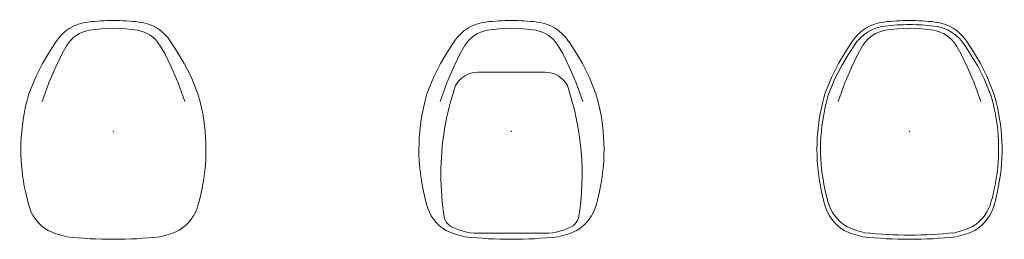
# Model space of a CAD drawing. Header units: metres. Extents: x -0.24 to 2.24, y -0.27 to 0.28.
import ezdxf

# ---------------------------------------------------------------- set-up
doc = ezdxf.new("R2010")
doc.units = ezdxf.units.M
doc.header["$MEASUREMENT"] = 0
for name, color, linetype, lineweight in [('72_VITRA_CLASSIC_D2_CH_FRAME', 7, 'Continuous', 5), ('72_VITRA_CLASSIC_D2_CH_SEAT', 7, 'Continuous', 5), ('72_VITRA_CLASSIC_D2_CH_SEAT_PAD', 7, 'Continuous', 5), ('D2SNAP', 1, 'Continuous', 5)]:
    doc.layers.add(name, color=color, linetype=linetype, lineweight=lineweight)
doc.layers.add('72_VITRA_INSERT', color=7, linetype='Continuous')

# ---------------------------------------------------------------- blocks, each defined once
blk = doc.blocks.new('72_VITRA_CLASSIC_D2_EPSC_SEAT_UPHOLSTERY_COVER')
at = {"layer": '72_VITRA_CLASSIC_D2_CH_SEAT_PAD'}
blk.add_lwpolyline([(0.1128, -0.2548, 0.056704), (0.1579, -0.2396), (0.1579, -0.2396, 0.205713), (0.2054, -0.1756), (0.2054, -0.1756), (0.2082, -0.1664), (0.2129, -0.1453), (0.213, -0.1448, 0.114864), (0.21, 0.0706), (0.2098, 0.0711), (0.2044, 0.0905), (0.1877, 0.1316), (0.1715, 0.164), (0.1545, 0.1921), (0.1384, 0.217, 0.22909), (0.0619, 0.2643, 0.030911), (0.0002, 0.2681), (0.0002, 0.2681, 0.030911), (-0.0614, 0.2643), (-0.0614, 0.2643), (-0.0614, 0.2643, 0.229595), (-0.1381, 0.2168), (-0.1381, 0.2168), (-0.1541, 0.1921), (-0.171, 0.164), (-0.1873, 0.1316), (-0.204, 0.0905), (-0.2094, 0.0711), (-0.2094, 0.0708), (-0.2094, 0.0708, 0.06079), (-0.2234, -0.0434), (-0.2234, -0.044, 0.053699), (-0.2125, -0.1451), (-0.2124, -0.1453), (-0.2077, -0.1664), (-0.2049, -0.1757, 0.205278), (-0.1574, -0.2396, 0.05666), (-0.1123, -0.2548, 0.027197), (0.0002, -0.2609), (0.0002, -0.2609), (0.0002, -0.2609, 0.027198), (0.1128, -0.2548), (0.1128, -0.2548)], format="xyb", close=True, dxfattribs=at)
blk.add_lwpolyline([(0.1792, 0.0753), (0.1623, 0.1222), (0.1451, 0.1616), (0.1292, 0.1956), (0.116, 0.2174, 0.209905), (0.0609, 0.2539, 0.085035), (-0.0609, 0.2539, 0.209905), (-0.116, 0.2174), (-0.1292, 0.1956), (-0.1451, 0.1616), (-0.1623, 0.1222), (-0.1792, 0.0753)], format="xyb", dxfattribs=at)
at = {"layer": 'D2SNAP', "linetype": 'Continuous'}
blk.add_point((0, 0), dxfattribs=at)
blk = doc.blocks.new('72_VITRA_CLASSIC_D2_EPSC_SEAT_UPHOLSTERY_FRAME')
at = {"layer": '72_VITRA_CLASSIC_D2_CH_FRAME'}
for points in [[(0, -0.2714), (0, -0.2714, 0.027198), (0.117, -0.2651, 0.056704), (0.1639, -0.2493, 0.205498), (0.2132, -0.1828), (0.2162, -0.1732), (0.2211, -0.1513), (0.2212, -0.1507, 0.114864), (0.218, 0.0732), (0.2179, 0.0738), (0.2123, 0.094), (0.1949, 0.1367), (0.178, 0.1704), (0.1604, 0.1996), (0.1438, 0.2253), (0.1437, 0.2254, 0.22909), (0.0641, 0.2746), (0.0641, 0.2746, 0.03091), (0, 0.2786), (0, 0.2786, 0.030912), (-0.0641, 0.2746, 0.229089), (-0.1437, 0.2254), (-0.1438, 0.2253), (-0.1605, 0.1996), (-0.1781, 0.1704), (-0.195, 0.1367), (-0.2123, 0.094), (-0.2179, 0.0738), (-0.218, 0.0735, 0.06079), (-0.2325, -0.0453), (-0.2325, -0.0458, 0.053699), (-0.2212, -0.151), (-0.2211, -0.1513), (-0.2162, -0.1732), (-0.2133, -0.1828), (-0.2132, -0.1828, 0.205312), (-0.164, -0.2493, 0.05666), (-0.117, -0.2651, 0.027197), (0, -0.2714), (0, -0.2714)], [(0.1579, -0.2396, -0.056704), (0.1128, -0.2548, -0.027198), (0.0002, -0.2609, -0.027197), (-0.1123, -0.2548, -0.05666), (-0.1574, -0.2396, -0.205278), (-0.2049, -0.1757), (-0.2077, -0.1664), (-0.2124, -0.1453), (-0.2125, -0.1451, -0.053699), (-0.2234, -0.044), (-0.2234, -0.0434, -0.06079), (-0.2094, 0.0708), (-0.2094, 0.0711), (-0.204, 0.0905), (-0.1873, 0.1316), (-0.171, 0.164), (-0.1541, 0.1921), (-0.1381, 0.2168), (-0.138, 0.2169, -0.229342), (-0.0614, 0.2643), (-0.0614, 0.2643, -0.030911), (0.0002, 0.2681, -0.030911), (0.0619, 0.2643, -0.22909), (0.1384, 0.217), (0.1545, 0.1921), (0.1715, 0.164), (0.1877, 0.1316), (0.2044, 0.0905), (0.2098, 0.0711), (0.21, 0.0706, -0.114864), (0.213, -0.1448), (0.2129, -0.1453), (0.2082, -0.1664), (0.2054, -0.1756), (0.2053, -0.1756, -0.205498), (0.1579, -0.2396)]]:
    blk.add_lwpolyline(points, format="xyb", close=True, dxfattribs=at)
at = {"layer": 'D2SNAP', "linetype": 'Continuous'}
blk.add_point((0, 0), dxfattribs=at)
blk = doc.blocks.new('72vitra_classic2F0FF6593BE454F1EB9537C5BA07C4EC7')
for name in ['72_VITRA_CLASSIC_D2_EPSC_SEAT_UPHOLSTERY_FRAME', '72_VITRA_CLASSIC_D2_EPSC_SEAT_UPHOLSTERY_COVER']:
    blk.add_blockref(name, (0, 0))
blk = doc.blocks.new('XCAD03FA9777BCE0C661DC3AB05BD9BD68BBCF')
at = {"color": 7}
blk.add_blockref('72vitra_classic2F0FF6593BE454F1EB9537C5BA07C4EC7', (0, 0), dxfattribs=at)
blk = doc.blocks.new('72_VITRA_CLASSIC_D2_EPSC_SEAT')
at = {"layer": '72_VITRA_CLASSIC_D2_CH_SEAT'}
blk.add_lwpolyline([(0.1438, 0.2253), (0.1437, 0.2254, 0.229089), (0.0641, 0.2746), (0.0641, 0.2746), (0.0641, 0.2746, 0.030911), (0, 0.2786), (0, 0.2786), (0, 0.2786, 0.030887), (-0.0641, 0.2746), (-0.0641, 0.2746, 0.229089), (-0.1437, 0.2254), (-0.1438, 0.2253), (-0.1605, 0.1996), (-0.1781, 0.1704), (-0.195, 0.1367), (-0.2123, 0.094), (-0.2179, 0.0738), (-0.218, 0.0735, 0.06079), (-0.2325, -0.0453), (-0.2325, -0.0458), (-0.2325, -0.0458, 0.053699), (-0.2212, -0.151), (-0.2211, -0.1513), (-0.2162, -0.1732), (-0.2133, -0.1827), (-0.2133, -0.1828, 0.205498), (-0.164, -0.2493), (-0.164, -0.2493, 0.05666), (-0.117, -0.2651), (-0.117, -0.2651, 0.027197), (0, -0.2714), (0, -0.2714, 0.027188), (0.117, -0.2651), (0.117, -0.2651, 0.05666), (0.164, -0.2493, 0.205498), (0.2133, -0.1828), (0.2162, -0.1732), (0.2211, -0.1513), (0.2212, -0.151), (0.2212, -0.151, 0.053699), (0.2325, -0.0458), (0.2325, -0.0453), (0.2325, -0.0453, 0.06079), (0.218, 0.0735), (0.2179, 0.0738), (0.2123, 0.094), (0.195, 0.1367), (0.1781, 0.1704), (0.1605, 0.1996)], format="xyb", close=True, dxfattribs=at)
blk.add_lwpolyline([(0.1792, 0.0753), (0.1623, 0.1222), (0.1451, 0.1616), (0.1292, 0.1956), (0.116, 0.2174, 0.209905), (0.0609, 0.2539, 0.085035), (-0.0609, 0.2539, 0.209905), (-0.116, 0.2174), (-0.1292, 0.1956), (-0.1451, 0.1616), (-0.1623, 0.1222), (-0.1792, 0.0753)], format="xyb", dxfattribs=at)
at = {"layer": 'D2SNAP', "linetype": 'Continuous'}
blk.add_point((0, 0), dxfattribs=at)
blk = doc.blocks.new('72vitra_classic2A2FE5D8F11A14D719122F072585FA8C6')
blk.add_blockref('72_VITRA_CLASSIC_D2_EPSC_SEAT', (0, 0))
blk = doc.blocks.new('XCAD039429B99DEF16655AA315A9C72920943D')
at = {"color": 7}
blk.add_blockref('72vitra_classic2A2FE5D8F11A14D719122F072585FA8C6', (0, 0), dxfattribs=at)
blk = doc.blocks.new('72_VITRA_CLASSIC_D2_EPSC_SEAT_PAD')
at = {"layer": '72_VITRA_CLASSIC_D2_CH_SEAT_PAD'}
blk.add_lwpolyline([(-0.0848, 0.1487, 0.280902), (-0.1404, 0.1148, 0.082724), (-0.1774, -0.1075), (-0.1774, -0.1075, 0.040774), (-0.1683, -0.2188, 0.131652), (-0.1552, -0.2372, 0.128982), (-0.0848, -0.2563), (0.0848, -0.2563, 0.128982), (0.1552, -0.2372, 0.131652), (0.1683, -0.2188, 0.123915), (0.1404, 0.1148, 0.280902), (0.0848, 0.1487)], format="xyb", close=True, dxfattribs=at)
at = {"layer": 'D2SNAP', "linetype": 'Continuous'}
blk.add_point((0, 0), dxfattribs=at)
blk = doc.blocks.new('72vitra_classic27D52F16010BB41CCBF5206FD2DD05BB3')
for name in ['72_VITRA_CLASSIC_D2_EPSC_SEAT', '72_VITRA_CLASSIC_D2_EPSC_SEAT_PAD']:
    blk.add_blockref(name, (0, 0))
blk = doc.blocks.new('XCAD036A44BCA51D7192A2DD7A4BD24AD29C3D')
at = {"color": 7}
blk.add_blockref('72vitra_classic27D52F16010BB41CCBF5206FD2DD05BB3', (0, 0), dxfattribs=at)

msp = doc.modelspace()

# ---------------------------------------------------------------- block references
at = {"layer": '72_VITRA_INSERT'}
for name, p in [('XCAD039429B99DEF16655AA315A9C72920943D', (0, 0)), ('XCAD036A44BCA51D7192A2DD7A4BD24AD29C3D', (1, 0)), ('XCAD03FA9777BCE0C661DC3AB05BD9BD68BBCF', (2, 0))]:
    msp.add_blockref(name, p, dxfattribs=at)

doc.saveas('drawing.dxf')
